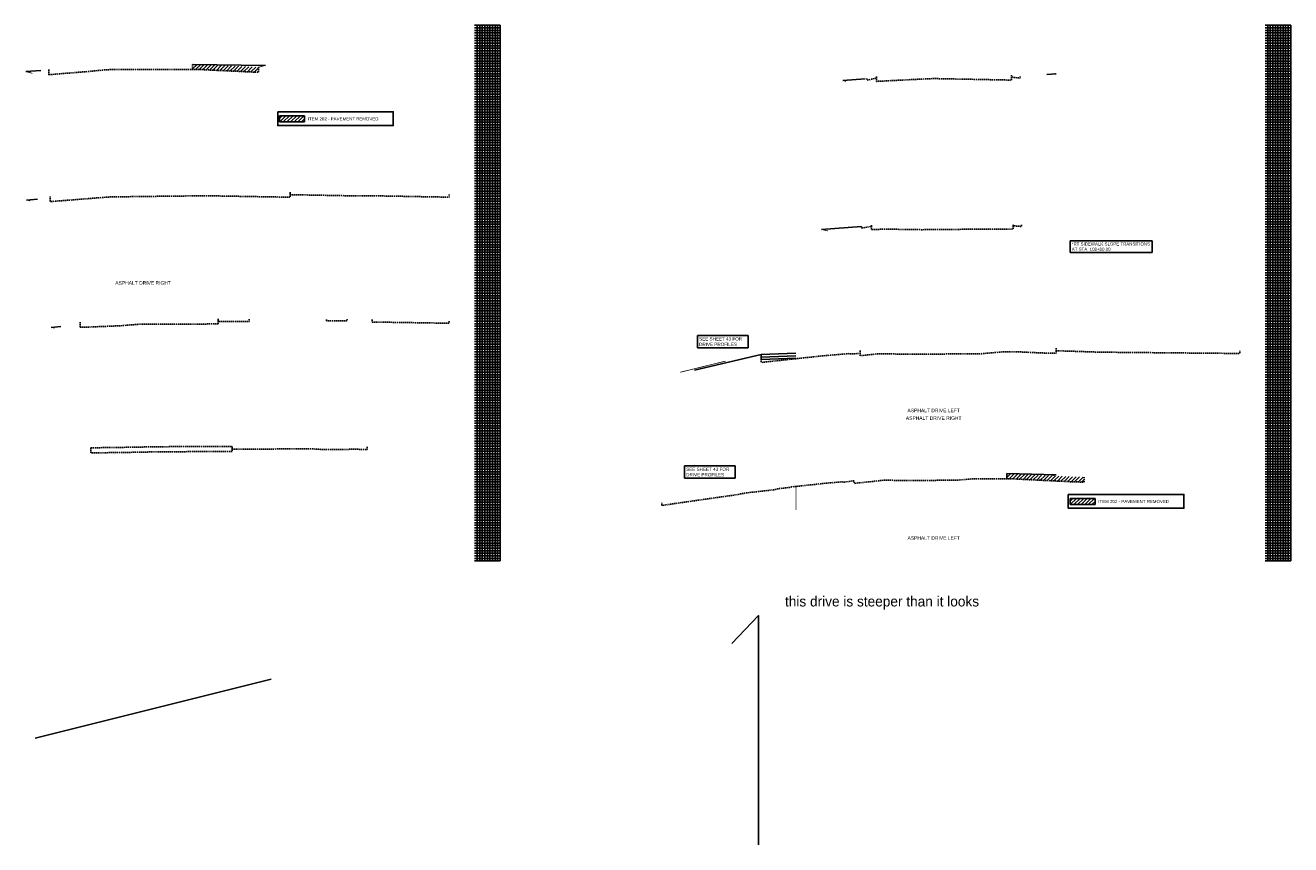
# Model space of a CAD drawing. Header units: feet. Extents: x -492 to 1379366, y -45 to 461004.
# Tile 10 of 19: x 1375897 to 1376145, y 457511 to 457671. Entities that reach past the tile are written whole.
import ezdxf

# ---------------------------------------------------------------- set-up
doc = ezdxf.new("R2010")
doc.units = ezdxf.units.FT
doc.header["$LTSCALE"] = 3.5
doc.header["$MEASUREMENT"] = 0
doc.linetypes.add('OhDOT_USTN2', pattern=[0.11, 0.069, -0.041])
for name, color, linetype in [('0_XREF', 7, 'Continuous'), ('RW_X_Right_of_Way', 50, 'rowex'), ('SG_X_Interconnect_Cable', 7, 'interconnectex'), ('SH_Major_Grid_Line', 254, 'Continuous'), ('SH_Minor_Grid_Line', 247, 'Continuous'), ('SH_Text', 9, 'Continuous'), ('XS_P_Curb', 6, 'Continuous'), ('XS_P_Finished_Grade', 3, 'Continuous'), ('XS_P_Text_Info', 7, 'Continuous'), ('XS_X_Ground_Line', 180, 'OhDOT_USTN2')]:
    doc.layers.add(name, color=color, linetype=linetype)
doc.styles.add('Slanted-Normal', font='font31.shx', dxfattribs={"height": 0.1})
doc.styles.get("Standard").update_dxf_attribs({"font": 'font31.shx'})
doc.styles.add('Straight-Normal', font='font30.shx', dxfattribs={"height": 0.1})
doc.linetypes.add('interconnectex', pattern='A,0.1,-0.15,0.1,-0.15,0.1,-0.05,["TR",Straight-Normal,S=1,R=0,X=0,Y=-0.06],-0.25,0.1,-0.15,0.1,-0.15', length=1.4)
doc.linetypes.add('rowex', pattern='A,0.75,-0.05,["Ex R/W",Straight-Normal,S=1,R=0,X=0,Y=-0.06],-0.7,0.75,-0.3,0.75,-0.3,0.75,-0.3,0.75,-0.3', length=5.7)

msp = doc.modelspace()

# ---------------------------------------------------------------- hatches: boundary and pattern name
at = {"layer": 'SG_X_Interconnect_Cable'}
h = msp.add_hatch(dxfattribs=at)
h.set_pattern_fill('ANSI31', color=256, scale=4)
h.set_pattern_definition([(45, (-298180.66897, 93713.81835), (-0.3535533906, 0.3535533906), [])])
h.paths.add_polyline_path([(1375929.73, 457663.72), (1375929.73, 457662.72), (1375931.25, 457662.72), (1375933.13, 457662.61), (1375942.66, 457662.17), (1375942.66, 457663.17), (1375933.13, 457663.61), (1375931.25, 457663.72)])
h = msp.add_hatch(dxfattribs=at)
h.set_pattern_fill('ANSI31', color=256, scale=4)
h.set_pattern_definition([(45, (-296251.65237, 93669.39156), (-0.3535533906, 0.3535533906), [])])
h.paths.add_polyline_path([(1375951.67, 457653.65), (1375946.78, 457653.65), (1375946.78, 457652.43), (1375951.67, 457652.43)])
h = msp.add_hatch(dxfattribs=at)
h.set_pattern_fill('ANSI31', color=256, scale=4)
h.set_pattern_definition([(45, (-298020.16443, 93631.7512), (-0.3535533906, 0.3535533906), [])])
h.paths.add_polyline_path([(1376089.4, 457583.51), (1376089.4, 457582.51), (1376089.98, 457582.5), (1376102.29, 457581.89), (1376104.52, 457581.82), (1376104.52, 457582.82), (1376104.03, 457582.86), (1376102.29, 457582.89), (1376089.98, 457583.5)])
h = msp.add_hatch(dxfattribs=at)
h.set_pattern_fill('ANSI31', color=256, scale=4)
h.set_pattern_definition([(45, (-296096.6525, 93594.39156), (-0.3535533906, 0.3535533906), [])])
h.paths.add_polyline_path([(1376106.67, 457578.65), (1376101.78, 457578.65), (1376101.78, 457577.43), (1376106.67, 457577.43)])

# ---------------------------------------------------------------- linework, layer by layer
at = {"layer": 'SH_Major_Grid_Line', "color": 1}
for p, q in [((1375985.03, 457671.38), (1375990.03, 457671.38)), ((1375990.03, 457671.38), (1375990.03, 457566.38)), ((1376140.03, 457671.38), (1376145.03, 457671.38)), ((1376145.03, 457671.38), (1376145.03, 457566.38)), ((1375985.03, 457666.38), (1375990.03, 457666.38)), ((1376140.03, 457666.38), (1376145.03, 457666.38)), ((1375985.03, 457661.38), (1375990.03, 457661.38)), ((1376140.03, 457661.38), (1376145.03, 457661.38)), ((1375985.03, 457656.38), (1375990.03, 457656.38)), ((1376140.03, 457656.38), (1376145.03, 457656.38)), ((1375985.03, 457651.38), (1375990.03, 457651.38)), ((1376140.03, 457651.38), (1376145.03, 457651.38)), ((1375985.03, 457646.38), (1375990.03, 457646.38)), ((1376140.03, 457646.38), (1376145.03, 457646.38)), ((1375985.03, 457641.38), (1375990.03, 457641.38)), ((1376140.03, 457641.38), (1376145.03, 457641.38)), ((1375985.03, 457636.38), (1375990.03, 457636.38)), ((1376140.03, 457636.38), (1376145.03, 457636.38)), ((1375985.03, 457631.38), (1375990.03, 457631.38)), ((1376140.03, 457631.38), (1376145.03, 457631.38)), ((1375985.03, 457626.38), (1375990.03, 457626.38)), ((1376140.03, 457626.38), (1376145.03, 457626.38)), ((1375985.03, 457621.38), (1375990.03, 457621.38)), ((1376140.03, 457621.38), (1376145.03, 457621.38)), ((1375985.03, 457616.38), (1375990.03, 457616.38)), ((1376140.03, 457616.38), (1376145.03, 457616.38)), ((1375985.03, 457611.38), (1375990.03, 457611.38)), ((1376140.03, 457611.38), (1376145.03, 457611.38)), ((1375985.03, 457606.38), (1375990.03, 457606.38)), ((1376140.03, 457606.38), (1376145.03, 457606.38)), ((1375985.03, 457601.38), (1375990.03, 457601.38)), ((1376140.03, 457601.38), (1376145.03, 457601.38)), ((1375985.03, 457596.38), (1375990.03, 457596.38)), ((1376140.03, 457596.38), (1376145.03, 457596.38)), ((1375985.03, 457591.38), (1375990.03, 457591.38)), ((1376140.03, 457591.38), (1376145.03, 457591.38)), ((1375985.03, 457586.38), (1375990.03, 457586.38)), ((1376140.03, 457586.38), (1376145.03, 457586.38)), ((1375985.03, 457581.38), (1375990.03, 457581.38)), ((1376140.03, 457581.38), (1376145.03, 457581.38)), ((1375985.03, 457576.38), (1375990.03, 457576.38)), ((1376140.03, 457576.38), (1376145.03, 457576.38)), ((1375985.03, 457571.38), (1375990.03, 457571.38)), ((1376140.03, 457571.38), (1376145.03, 457571.38)), ((1375985.03, 457566.38), (1375990.03, 457566.38)), ((1376140.03, 457566.38), (1376145.03, 457566.38))]:
    msp.add_line(p, q, dxfattribs=at)
at = {"layer": 'SH_Major_Grid_Line'}
for p, q in [((1375946.78, 457653.65), (1375946.78, 457652.43)), ((1375951.67, 457653.65), (1375946.78, 457653.65)), ((1375951.67, 457652.43), (1375951.67, 457653.65)), ((1375946.78, 457652.43), (1375951.67, 457652.43)), ((1376101.78, 457578.65), (1376101.78, 457577.43)), ((1376106.67, 457578.65), (1376101.78, 457578.65)), ((1376101.78, 457577.43), (1376106.67, 457577.43)), ((1376106.67, 457577.43), (1376106.67, 457578.65))]:
    msp.add_line(p, q, dxfattribs=at)
at = {"layer": 'SH_Minor_Grid_Line', "color": 254}
for p, q in [((1375985.53, 457671.38), (1375985.53, 457566.38)), ((1375986.03, 457671.38), (1375986.03, 457566.38)), ((1375986.53, 457671.38), (1375986.53, 457566.38)), ((1375987.03, 457671.38), (1375987.03, 457566.38)), ((1375987.53, 457671.38), (1375987.53, 457566.38)), ((1375988.03, 457671.38), (1375988.03, 457566.38)), ((1375988.53, 457671.38), (1375988.53, 457566.38)), ((1375989.03, 457671.38), (1375989.03, 457566.38)), ((1375989.53, 457671.38), (1375989.53, 457566.38)), ((1376140.53, 457671.38), (1376140.53, 457566.38)), ((1376141.03, 457671.38), (1376141.03, 457566.38)), ((1376141.53, 457671.38), (1376141.53, 457566.38)), ((1376142.03, 457671.38), (1376142.03, 457566.38)), ((1376142.53, 457671.38), (1376142.53, 457566.38)), ((1376143.03, 457671.38), (1376143.03, 457566.38)), ((1376143.53, 457671.38), (1376143.53, 457566.38)), ((1376144.03, 457671.38), (1376144.03, 457566.38)), ((1376144.53, 457671.38), (1376144.53, 457566.38)), ((1375985.03, 457670.88), (1375990.03, 457670.88)), ((1375985.03, 457670.38), (1375990.03, 457670.38)), ((1375985.03, 457669.88), (1375990.03, 457669.88)), ((1375985.03, 457669.38), (1375990.03, 457669.38)), ((1375985.03, 457668.88), (1375990.03, 457668.88)), ((1376140.03, 457670.88), (1376145.03, 457670.88)), ((1376140.03, 457670.38), (1376145.03, 457670.38)), ((1376140.03, 457669.88), (1376145.03, 457669.88)), ((1376140.03, 457669.38), (1376145.03, 457669.38)), ((1376140.03, 457668.88), (1376145.03, 457668.88)), ((1375985.03, 457668.38), (1375990.03, 457668.38)), ((1375985.03, 457667.88), (1375990.03, 457667.88)), ((1375985.03, 457667.38), (1375990.03, 457667.38)), ((1375985.03, 457666.88), (1375990.03, 457666.88)), ((1376140.03, 457668.38), (1376145.03, 457668.38)), ((1376140.03, 457667.88), (1376145.03, 457667.88)), ((1376140.03, 457667.38), (1376145.03, 457667.38)), ((1376140.03, 457666.88), (1376145.03, 457666.88)), ((1375985.03, 457665.88), (1375990.03, 457665.88)), ((1375985.03, 457665.38), (1375990.03, 457665.38)), ((1375985.03, 457664.88), (1375990.03, 457664.88)), ((1375985.03, 457664.38), (1375990.03, 457664.38)), ((1375985.03, 457663.88), (1375990.03, 457663.88)), ((1376140.03, 457665.88), (1376145.03, 457665.88)), ((1376140.03, 457665.38), (1376145.03, 457665.38)), ((1376140.03, 457664.88), (1376145.03, 457664.88)), ((1376140.03, 457664.38), (1376145.03, 457664.38)), ((1376140.03, 457663.88), (1376145.03, 457663.88)), ((1375985.03, 457663.38), (1375990.03, 457663.38)), ((1375985.03, 457662.88), (1375990.03, 457662.88)), ((1375985.03, 457662.38), (1375990.03, 457662.38)), ((1375985.03, 457661.88), (1375990.03, 457661.88)), ((1376140.03, 457663.38), (1376145.03, 457663.38)), ((1376140.03, 457662.88), (1376145.03, 457662.88)), ((1376140.03, 457662.38), (1376145.03, 457662.38)), ((1376140.03, 457661.88), (1376145.03, 457661.88)), ((1375985.03, 457660.88), (1375990.03, 457660.88)), ((1375985.03, 457660.38), (1375990.03, 457660.38)), ((1375985.03, 457659.88), (1375990.03, 457659.88)), ((1375985.03, 457659.38), (1375990.03, 457659.38)), ((1375985.03, 457658.88), (1375990.03, 457658.88)), ((1376140.03, 457660.88), (1376145.03, 457660.88)), ((1376140.03, 457660.38), (1376145.03, 457660.38)), ((1376140.03, 457659.88), (1376145.03, 457659.88)), ((1376140.03, 457659.38), (1376145.03, 457659.38)), ((1376140.03, 457658.88), (1376145.03, 457658.88)), ((1375985.03, 457658.38), (1375990.03, 457658.38)), ((1375985.03, 457657.88), (1375990.03, 457657.88)), ((1375985.03, 457657.38), (1375990.03, 457657.38)), ((1375985.03, 457656.88), (1375990.03, 457656.88)), ((1376140.03, 457658.38), (1376145.03, 457658.38)), ((1376140.03, 457657.88), (1376145.03, 457657.88)), ((1376140.03, 457657.38), (1376145.03, 457657.38)), ((1376140.03, 457656.88), (1376145.03, 457656.88)), ((1375985.03, 457655.88), (1375990.03, 457655.88)), ((1375985.03, 457655.38), (1375990.03, 457655.38)), ((1375985.03, 457654.88), (1375990.03, 457654.88)), ((1375985.03, 457654.38), (1375990.03, 457654.38)), ((1375985.03, 457653.88), (1375990.03, 457653.88)), ((1376140.03, 457655.88), (1376145.03, 457655.88)), ((1376140.03, 457655.38), (1376145.03, 457655.38)), ((1376140.03, 457654.88), (1376145.03, 457654.88)), ((1376140.03, 457654.38), (1376145.03, 457654.38)), ((1376140.03, 457653.88), (1376145.03, 457653.88)), ((1375985.03, 457653.38), (1375990.03, 457653.38)), ((1375985.03, 457652.88), (1375990.03, 457652.88)), ((1375985.03, 457652.38), (1375990.03, 457652.38)), ((1375985.03, 457651.88), (1375990.03, 457651.88)), ((1376140.03, 457653.38), (1376145.03, 457653.38)), ((1376140.03, 457652.88), (1376145.03, 457652.88)), ((1376140.03, 457652.38), (1376145.03, 457652.38)), ((1376140.03, 457651.88), (1376145.03, 457651.88)), ((1375985.03, 457650.88), (1375990.03, 457650.88)), ((1375985.03, 457650.38), (1375990.03, 457650.38)), ((1375985.03, 457649.88), (1375990.03, 457649.88)), ((1375985.03, 457649.38), (1375990.03, 457649.38)), ((1375985.03, 457648.88), (1375990.03, 457648.88)), ((1376140.03, 457650.88), (1376145.03, 457650.88)), ((1376140.03, 457650.38), (1376145.03, 457650.38)), ((1376140.03, 457649.88), (1376145.03, 457649.88)), ((1376140.03, 457649.38), (1376145.03, 457649.38)), ((1376140.03, 457648.88), (1376145.03, 457648.88)), ((1375985.03, 457648.38), (1375990.03, 457648.38)), ((1375985.03, 457647.88), (1375990.03, 457647.88)), ((1375985.03, 457647.38), (1375990.03, 457647.38)), ((1375985.03, 457646.88), (1375990.03, 457646.88)), ((1376140.03, 457648.38), (1376145.03, 457648.38)), ((1376140.03, 457647.88), (1376145.03, 457647.88)), ((1376140.03, 457647.38), (1376145.03, 457647.38)), ((1376140.03, 457646.88), (1376145.03, 457646.88)), ((1375985.03, 457645.88), (1375990.03, 457645.88)), ((1375985.03, 457645.38), (1375990.03, 457645.38)), ((1375985.03, 457644.88), (1375990.03, 457644.88)), ((1375985.03, 457644.38), (1375990.03, 457644.38)), ((1375985.03, 457643.88), (1375990.03, 457643.88)), ((1376140.03, 457645.88), (1376145.03, 457645.88)), ((1376140.03, 457645.38), (1376145.03, 457645.38)), ((1376140.03, 457644.88), (1376145.03, 457644.88)), ((1376140.03, 457644.38), (1376145.03, 457644.38)), ((1376140.03, 457643.88), (1376145.03, 457643.88)), ((1375985.03, 457643.38), (1375990.03, 457643.38)), ((1375985.03, 457642.88), (1375990.03, 457642.88)), ((1375985.03, 457642.38), (1375990.03, 457642.38)), ((1375985.03, 457641.88), (1375990.03, 457641.88)), ((1376140.03, 457643.38), (1376145.03, 457643.38)), ((1376140.03, 457642.88), (1376145.03, 457642.88)), ((1376140.03, 457642.38), (1376145.03, 457642.38)), ((1376140.03, 457641.88), (1376145.03, 457641.88)), ((1375985.03, 457640.88), (1375990.03, 457640.88)), ((1375985.03, 457640.38), (1375990.03, 457640.38)), ((1375985.03, 457639.88), (1375990.03, 457639.88)), ((1375985.03, 457639.38), (1375990.03, 457639.38)), ((1375985.03, 457638.88), (1375990.03, 457638.88)), ((1376140.03, 457640.88), (1376145.03, 457640.88)), ((1376140.03, 457640.38), (1376145.03, 457640.38)), ((1376140.03, 457639.88), (1376145.03, 457639.88)), ((1376140.03, 457639.38), (1376145.03, 457639.38)), ((1376140.03, 457638.88), (1376145.03, 457638.88)), ((1375985.03, 457638.38), (1375990.03, 457638.38)), ((1375985.03, 457637.88), (1375990.03, 457637.88)), ((1375985.03, 457637.38), (1375990.03, 457637.38)), ((1375985.03, 457636.88), (1375990.03, 457636.88)), ((1376140.03, 457638.38), (1376145.03, 457638.38)), ((1376140.03, 457637.88), (1376145.03, 457637.88)), ((1376140.03, 457637.38), (1376145.03, 457637.38)), ((1376140.03, 457636.88), (1376145.03, 457636.88)), ((1375985.03, 457635.88), (1375990.03, 457635.88)), ((1375985.03, 457635.38), (1375990.03, 457635.38)), ((1375985.03, 457634.88), (1375990.03, 457634.88)), ((1375985.03, 457634.38), (1375990.03, 457634.38)), ((1375985.03, 457633.88), (1375990.03, 457633.88)), ((1376140.03, 457635.88), (1376145.03, 457635.88)), ((1376140.03, 457635.38), (1376145.03, 457635.38)), ((1376140.03, 457634.88), (1376145.03, 457634.88)), ((1376140.03, 457634.38), (1376145.03, 457634.38)), ((1376140.03, 457633.88), (1376145.03, 457633.88)), ((1375985.03, 457633.38), (1375990.03, 457633.38)), ((1375985.03, 457632.88), (1375990.03, 457632.88)), ((1375985.03, 457632.38), (1375990.03, 457632.38)), ((1375985.03, 457631.88), (1375990.03, 457631.88)), ((1376140.03, 457633.38), (1376145.03, 457633.38)), ((1376140.03, 457632.88), (1376145.03, 457632.88)), ((1376140.03, 457632.38), (1376145.03, 457632.38)), ((1376140.03, 457631.88), (1376145.03, 457631.88)), ((1375985.03, 457630.88), (1375990.03, 457630.88)), ((1375985.03, 457630.38), (1375990.03, 457630.38)), ((1375985.03, 457629.88), (1375990.03, 457629.88)), ((1375985.03, 457629.38), (1375990.03, 457629.38)), ((1375985.03, 457628.88), (1375990.03, 457628.88)), ((1376140.03, 457630.88), (1376145.03, 457630.88)), ((1376140.03, 457630.38), (1376145.03, 457630.38)), ((1376140.03, 457629.88), (1376145.03, 457629.88)), ((1376140.03, 457629.38), (1376145.03, 457629.38)), ((1376140.03, 457628.88), (1376145.03, 457628.88)), ((1375985.03, 457628.38), (1375990.03, 457628.38)), ((1375985.03, 457627.88), (1375990.03, 457627.88)), ((1375985.03, 457627.38), (1375990.03, 457627.38)), ((1375985.03, 457626.88), (1375990.03, 457626.88)), ((1376140.03, 457628.38), (1376145.03, 457628.38)), ((1376140.03, 457627.88), (1376145.03, 457627.88)), ((1376140.03, 457627.38), (1376145.03, 457627.38)), ((1376140.03, 457626.88), (1376145.03, 457626.88)), ((1375985.03, 457625.88), (1375990.03, 457625.88)), ((1375985.03, 457625.38), (1375990.03, 457625.38)), ((1375985.03, 457624.88), (1375990.03, 457624.88)), ((1375985.03, 457624.38), (1375990.03, 457624.38)), ((1375985.03, 457623.88), (1375990.03, 457623.88)), ((1376140.03, 457625.88), (1376145.03, 457625.88)), ((1376140.03, 457625.38), (1376145.03, 457625.38)), ((1376140.03, 457624.88), (1376145.03, 457624.88)), ((1376140.03, 457624.38), (1376145.03, 457624.38)), ((1376140.03, 457623.88), (1376145.03, 457623.88)), ((1375985.03, 457623.38), (1375990.03, 457623.38)), ((1375985.03, 457622.88), (1375990.03, 457622.88)), ((1375985.03, 457622.38), (1375990.03, 457622.38)), ((1375985.03, 457621.88), (1375990.03, 457621.88)), ((1376140.03, 457623.38), (1376145.03, 457623.38)), ((1376140.03, 457622.88), (1376145.03, 457622.88)), ((1376140.03, 457622.38), (1376145.03, 457622.38)), ((1376140.03, 457621.88), (1376145.03, 457621.88)), ((1375985.03, 457620.88), (1375990.03, 457620.88)), ((1375985.03, 457620.38), (1375990.03, 457620.38)), ((1375985.03, 457619.88), (1375990.03, 457619.88)), ((1375985.03, 457619.38), (1375990.03, 457619.38)), ((1375985.03, 457618.88), (1375990.03, 457618.88)), ((1376140.03, 457620.88), (1376145.03, 457620.88)), ((1376140.03, 457620.38), (1376145.03, 457620.38)), ((1376140.03, 457619.88), (1376145.03, 457619.88)), ((1376140.03, 457619.38), (1376145.03, 457619.38)), ((1376140.03, 457618.88), (1376145.03, 457618.88)), ((1375985.03, 457618.38), (1375990.03, 457618.38)), ((1375985.03, 457617.88), (1375990.03, 457617.88)), ((1375985.03, 457617.38), (1375990.03, 457617.38)), ((1375985.03, 457616.88), (1375990.03, 457616.88)), ((1376140.03, 457618.38), (1376145.03, 457618.38)), ((1376140.03, 457617.88), (1376145.03, 457617.88)), ((1376140.03, 457617.38), (1376145.03, 457617.38)), ((1376140.03, 457616.88), (1376145.03, 457616.88)), ((1375985.03, 457615.88), (1375990.03, 457615.88)), ((1375985.03, 457615.38), (1375990.03, 457615.38)), ((1375985.03, 457614.88), (1375990.03, 457614.88)), ((1375985.03, 457614.38), (1375990.03, 457614.38)), ((1376140.03, 457615.88), (1376145.03, 457615.88)), ((1376140.03, 457615.38), (1376145.03, 457615.38)), ((1376140.03, 457614.88), (1376145.03, 457614.88)), ((1376140.03, 457614.38), (1376145.03, 457614.38)), ((1375985.03, 457613.88), (1375990.03, 457613.88)), ((1375985.03, 457613.38), (1375990.03, 457613.38)), ((1375985.03, 457612.88), (1375990.03, 457612.88)), ((1375985.03, 457612.38), (1375990.03, 457612.38)), ((1375985.03, 457611.88), (1375990.03, 457611.88)), ((1376140.03, 457613.88), (1376145.03, 457613.88)), ((1376140.03, 457613.38), (1376145.03, 457613.38)), ((1376140.03, 457612.88), (1376145.03, 457612.88)), ((1376140.03, 457612.38), (1376145.03, 457612.38)), ((1376140.03, 457611.88), (1376145.03, 457611.88)), ((1375985.03, 457610.88), (1375990.03, 457610.88)), ((1375985.03, 457610.38), (1375990.03, 457610.38)), ((1375985.03, 457609.88), (1375990.03, 457609.88)), ((1375985.03, 457609.38), (1375990.03, 457609.38)), ((1376140.03, 457610.88), (1376145.03, 457610.88)), ((1376140.03, 457610.38), (1376145.03, 457610.38)), ((1376140.03, 457609.88), (1376145.03, 457609.88)), ((1376140.03, 457609.38), (1376145.03, 457609.38)), ((1375985.03, 457608.88), (1375990.03, 457608.88)), ((1375985.03, 457608.38), (1375990.03, 457608.38)), ((1375985.03, 457607.88), (1375990.03, 457607.88)), ((1375985.03, 457607.38), (1375990.03, 457607.38)), ((1375985.03, 457606.88), (1375990.03, 457606.88)), ((1376140.03, 457608.88), (1376145.03, 457608.88)), ((1376140.03, 457608.38), (1376145.03, 457608.38)), ((1376140.03, 457607.88), (1376145.03, 457607.88)), ((1376140.03, 457607.38), (1376145.03, 457607.38)), ((1376140.03, 457606.88), (1376145.03, 457606.88)), ((1375985.03, 457605.88), (1375990.03, 457605.88)), ((1375985.03, 457605.38), (1375990.03, 457605.38)), ((1375985.03, 457604.88), (1375990.03, 457604.88)), ((1375985.03, 457604.38), (1375990.03, 457604.38)), ((1376140.03, 457605.88), (1376145.03, 457605.88)), ((1376140.03, 457605.38), (1376145.03, 457605.38)), ((1376140.03, 457604.88), (1376145.03, 457604.88)), ((1376140.03, 457604.38), (1376145.03, 457604.38)), ((1375985.03, 457603.88), (1375990.03, 457603.88)), ((1375985.03, 457603.38), (1375990.03, 457603.38)), ((1375985.03, 457602.88), (1375990.03, 457602.88)), ((1375985.03, 457602.38), (1375990.03, 457602.38)), ((1375985.03, 457601.88), (1375990.03, 457601.88)), ((1376140.03, 457603.88), (1376145.03, 457603.88)), ((1376140.03, 457603.38), (1376145.03, 457603.38)), ((1376140.03, 457602.88), (1376145.03, 457602.88)), ((1376140.03, 457602.38), (1376145.03, 457602.38)), ((1376140.03, 457601.88), (1376145.03, 457601.88)), ((1375985.03, 457600.88), (1375990.03, 457600.88)), ((1375985.03, 457600.38), (1375990.03, 457600.38)), ((1375985.03, 457599.88), (1375990.03, 457599.88)), ((1375985.03, 457599.38), (1375990.03, 457599.38)), ((1376140.03, 457600.88), (1376145.03, 457600.88)), ((1376140.03, 457600.38), (1376145.03, 457600.38)), ((1376140.03, 457599.88), (1376145.03, 457599.88)), ((1376140.03, 457599.38), (1376145.03, 457599.38)), ((1375985.03, 457598.88), (1375990.03, 457598.88)), ((1375985.03, 457598.38), (1375990.03, 457598.38)), ((1375985.03, 457597.88), (1375990.03, 457597.88)), ((1375985.03, 457597.38), (1375990.03, 457597.38)), ((1375985.03, 457596.88), (1375990.03, 457596.88)), ((1376140.03, 457598.88), (1376145.03, 457598.88)), ((1376140.03, 457598.38), (1376145.03, 457598.38)), ((1376140.03, 457597.88), (1376145.03, 457597.88)), ((1376140.03, 457597.38), (1376145.03, 457597.38)), ((1376140.03, 457596.88), (1376145.03, 457596.88)), ((1375985.03, 457595.88), (1375990.03, 457595.88)), ((1375985.03, 457595.38), (1375990.03, 457595.38)), ((1375985.03, 457594.88), (1375990.03, 457594.88)), ((1375985.03, 457594.38), (1375990.03, 457594.38)), ((1376140.03, 457595.88), (1376145.03, 457595.88)), ((1376140.03, 457595.38), (1376145.03, 457595.38)), ((1376140.03, 457594.88), (1376145.03, 457594.88)), ((1376140.03, 457594.38), (1376145.03, 457594.38)), ((1375985.03, 457593.88), (1375990.03, 457593.88)), ((1375985.03, 457593.38), (1375990.03, 457593.38)), ((1375985.03, 457592.88), (1375990.03, 457592.88)), ((1375985.03, 457592.38), (1375990.03, 457592.38)), ((1375985.03, 457591.88), (1375990.03, 457591.88)), ((1376140.03, 457593.88), (1376145.03, 457593.88)), ((1376140.03, 457593.38), (1376145.03, 457593.38)), ((1376140.03, 457592.88), (1376145.03, 457592.88)), ((1376140.03, 457592.38), (1376145.03, 457592.38)), ((1376140.03, 457591.88), (1376145.03, 457591.88)), ((1375985.03, 457590.88), (1375990.03, 457590.88)), ((1375985.03, 457590.38), (1375990.03, 457590.38)), ((1375985.03, 457589.88), (1375990.03, 457589.88)), ((1375985.03, 457589.38), (1375990.03, 457589.38)), ((1376140.03, 457590.88), (1376145.03, 457590.88)), ((1376140.03, 457590.38), (1376145.03, 457590.38)), ((1376140.03, 457589.88), (1376145.03, 457589.88)), ((1376140.03, 457589.38), (1376145.03, 457589.38)), ((1375985.03, 457588.88), (1375990.03, 457588.88)), ((1375985.03, 457588.38), (1375990.03, 457588.38)), ((1375985.03, 457587.88), (1375990.03, 457587.88)), ((1375985.03, 457587.38), (1375990.03, 457587.38)), ((1375985.03, 457586.88), (1375990.03, 457586.88)), ((1376140.03, 457588.88), (1376145.03, 457588.88)), ((1376140.03, 457588.38), (1376145.03, 457588.38)), ((1376140.03, 457587.88), (1376145.03, 457587.88)), ((1376140.03, 457587.38), (1376145.03, 457587.38)), ((1376140.03, 457586.88), (1376145.03, 457586.88)), ((1375985.03, 457585.88), (1375990.03, 457585.88)), ((1375985.03, 457585.38), (1375990.03, 457585.38)), ((1375985.03, 457584.88), (1375990.03, 457584.88)), ((1375985.03, 457584.38), (1375990.03, 457584.38)), ((1376140.03, 457585.88), (1376145.03, 457585.88)), ((1376140.03, 457585.38), (1376145.03, 457585.38)), ((1376140.03, 457584.88), (1376145.03, 457584.88)), ((1376140.03, 457584.38), (1376145.03, 457584.38)), ((1375985.03, 457583.88), (1375990.03, 457583.88)), ((1375985.03, 457583.38), (1375990.03, 457583.38)), ((1375985.03, 457582.88), (1375990.03, 457582.88)), ((1375985.03, 457582.38), (1375990.03, 457582.38)), ((1375985.03, 457581.88), (1375990.03, 457581.88)), ((1376140.03, 457583.88), (1376145.03, 457583.88)), ((1376140.03, 457583.38), (1376145.03, 457583.38)), ((1376140.03, 457582.88), (1376145.03, 457582.88)), ((1376140.03, 457582.38), (1376145.03, 457582.38)), ((1376140.03, 457581.88), (1376145.03, 457581.88)), ((1375985.03, 457580.88), (1375990.03, 457580.88)), ((1375985.03, 457580.38), (1375990.03, 457580.38)), ((1375985.03, 457579.88), (1375990.03, 457579.88)), ((1375985.03, 457579.38), (1375990.03, 457579.38)), ((1376140.03, 457580.88), (1376145.03, 457580.88)), ((1376140.03, 457580.38), (1376145.03, 457580.38)), ((1376140.03, 457579.88), (1376145.03, 457579.88)), ((1376140.03, 457579.38), (1376145.03, 457579.38)), ((1375985.03, 457578.88), (1375990.03, 457578.88)), ((1375985.03, 457578.38), (1375990.03, 457578.38)), ((1375985.03, 457577.88), (1375990.03, 457577.88)), ((1375985.03, 457577.38), (1375990.03, 457577.38)), ((1375985.03, 457576.88), (1375990.03, 457576.88)), ((1376140.03, 457578.88), (1376145.03, 457578.88)), ((1376140.03, 457578.38), (1376145.03, 457578.38)), ((1376140.03, 457577.88), (1376145.03, 457577.88)), ((1376140.03, 457577.38), (1376145.03, 457577.38)), ((1376140.03, 457576.88), (1376145.03, 457576.88)), ((1375985.03, 457575.88), (1375990.03, 457575.88)), ((1375985.03, 457575.38), (1375990.03, 457575.38)), ((1375985.03, 457574.88), (1375990.03, 457574.88)), ((1375985.03, 457574.38), (1375990.03, 457574.38)), ((1376140.03, 457575.88), (1376145.03, 457575.88)), ((1376140.03, 457575.38), (1376145.03, 457575.38)), ((1376140.03, 457574.88), (1376145.03, 457574.88)), ((1376140.03, 457574.38), (1376145.03, 457574.38)), ((1375985.03, 457573.88), (1375990.03, 457573.88)), ((1375985.03, 457573.38), (1375990.03, 457573.38)), ((1375985.03, 457572.88), (1375990.03, 457572.88)), ((1375985.03, 457572.38), (1375990.03, 457572.38)), ((1375985.03, 457571.88), (1375990.03, 457571.88)), ((1376140.03, 457573.88), (1376145.03, 457573.88)), ((1376140.03, 457573.38), (1376145.03, 457573.38)), ((1376140.03, 457572.88), (1376145.03, 457572.88)), ((1376140.03, 457572.38), (1376145.03, 457572.38)), ((1376140.03, 457571.88), (1376145.03, 457571.88)), ((1375985.03, 457570.88), (1375990.03, 457570.88)), ((1375985.03, 457570.38), (1375990.03, 457570.38)), ((1375985.03, 457569.88), (1375990.03, 457569.88)), ((1375985.03, 457569.38), (1375990.03, 457569.38)), ((1376140.03, 457570.88), (1376145.03, 457570.88)), ((1376140.03, 457570.38), (1376145.03, 457570.38)), ((1376140.03, 457569.88), (1376145.03, 457569.88)), ((1376140.03, 457569.38), (1376145.03, 457569.38)), ((1375985.03, 457568.88), (1375990.03, 457568.88)), ((1375985.03, 457568.38), (1375990.03, 457568.38)), ((1375985.03, 457567.88), (1375990.03, 457567.88)), ((1375985.03, 457567.38), (1375990.03, 457567.38)), ((1375985.03, 457566.88), (1375990.03, 457566.88)), ((1376140.03, 457568.88), (1376145.03, 457568.88)), ((1376140.03, 457568.38), (1376145.03, 457568.38)), ((1376140.03, 457567.88), (1376145.03, 457567.88)), ((1376140.03, 457567.38), (1376145.03, 457567.38)), ((1376140.03, 457566.88), (1376145.03, 457566.88))]:
    msp.add_line(p, q, dxfattribs=at)
at = {"layer": 'SH_Text', "flags": 128}
for points in [[(1375946.43, 457654.43), (1375946.43, 457651.72), (1375969.09, 457651.72), (1375969.09, 457654.43)], [(1376101.43, 457579.43), (1376101.43, 457576.72), (1376124.09, 457576.72), (1376124.09, 457579.43)]]:
    msp.add_lwpolyline(points, close=True, dxfattribs=at)
at = {"layer": 'XS_P_Curb', "flags": 128}
for points in [[(1375929.73, 457663.72), (1375944.03, 457663.52)], [(1375899.97, 457662.55), (1375897.01, 457662.31)], [(1376097.24, 457661.75), (1376099.03, 457661.9)], [(1376061.6, 457660.92), (1376057.21, 457660.55)], [(1375899.3, 457637.3), (1375897.18, 457637.13)], [(1376060.85, 457631.96), (1376053.03, 457631.38)], [(1375903.89, 457612.32), (1375902.03, 457612.17)], [(1376041.24, 457606.86), (1376028.12, 457603.8)], [(1376041.24, 457606.86), (1376048.03, 457607.1)], [(1376041.24, 457606.86), (1376041.24, 457606.36), (1376041.24, 457605.86)], [(1376041.24, 457606.36), (1376048.03, 457606.6)], [(1376041.24, 457605.86), (1376048.03, 457606.1)], [(1376089.4, 457583.51), (1376099.03, 457583.27)], [(1376089.4, 457583.51), (1376089.4, 457582.51)], [(1376040.67, 457510.76), (1376040.67, 457555.68), (1376035.44, 457550.21)]]:
    msp.add_lwpolyline(points, dxfattribs=at)
at = {"layer": 'XS_P_Curb', "color": 1, "flags": 128}
msp.add_lwpolyline([(1375898.87, 457531.65), (1375945.13, 457543.21)], dxfattribs=at)
at = {"layer": 'XS_P_Text_Info', "const_width": 0.15, "flags": 128}
for points in [[(1375942.66, 457663.17), (1375944.03, 457663.52)], [(1375897.01, 457662.31), (1375898.35, 457661.97)], [(1376098.76, 457661.97), (1376099.03, 457661.9)], [(1376057.21, 457660.55), (1376057.85, 457660.39)], [(1375897.18, 457637.13), (1375897.91, 457636.95)], [(1376053.03, 457631.38), (1376054.34, 457631.06)], [(1375902.03, 457612.17), (1375902.67, 457612.01)], [(1376025.35, 457603.37), (1376034.22, 457605.55)], [(1376098.32, 457583.09), (1376099.03, 457583.27)], [(1376048.03, 457576.38), (1376048.03, 457581.14)]]:
    msp.add_lwpolyline(points, dxfattribs=at)
at = {"layer": 'XS_X_Ground_Line', "flags": 128}
for points in [[(1375929.73, 457663.72), (1375929.73, 457662.72)], [(1375901.56, 457661.7), (1375909.18, 457662.32), (1375909.79, 457662.37), (1375912.75, 457662.68), (1375913.24, 457662.67), (1375913.45, 457662.72), (1375916.05, 457662.71), (1375920.03, 457662.71), (1375931.25, 457662.72), (1375933.13, 457662.61), (1375942.66, 457662.17)], [(1375901.56, 457661.7), (1375901.56, 457662.7)], [(1375942.66, 457663.17), (1375942.66, 457662.17)], [(1376061.95, 457660.97), (1376061.95, 457660.63), (1376062.25, 457660.68), (1376063.81, 457661.05), (1376063.81, 457661.39)], [(1376090.28, 457661.64), (1376090.28, 457660.64), (1376080.16, 457660.84), (1376075.03, 457660.94), (1376072.79, 457660.85), (1376063.81, 457660.39), (1376063.81, 457661.39)], [(1376090.28, 457661.64), (1376090.28, 457661.31), (1376090.76, 457661.18), (1376091.99, 457661.04), (1376091.99, 457661.37)], [(1375901.84, 457637.85), (1375901.84, 457636.85), (1375902.2, 457636.85), (1375913.22, 457637.72), (1375914.1, 457637.75), (1375920.03, 457637.82), (1375923.65, 457637.87), (1375932.49, 457637.97), (1375933.58, 457637.95), (1375948.88, 457637.68), (1375948.88, 457638.68)], [(1375948.88, 457638.68), (1375948.88, 457638.18), (1375954.9, 457638.07), (1375961.23, 457637.95), (1375963.59, 457637.97), (1375964.95, 457637.95), (1375965.89, 457637.95), (1375980.03, 457637.69), (1375980.03, 457638.19)], [(1376060.85, 457631.96), (1376060.85, 457631.63), (1376062.82, 457631.97), (1376062.82, 457632.31)], [(1376062.82, 457631.97), (1376062.82, 457631.31), (1376065.23, 457631.43), (1376072.69, 457631.32), (1376075.03, 457631.34), (1376086.45, 457631.44), (1376090.61, 457631.42), (1376090.61, 457632.09)], [(1376092.26, 457632.28), (1376092.26, 457631.94), (1376090.61, 457632.09), (1376090.61, 457632.42)], [(1375907.68, 457613.18), (1375907.68, 457612.18)], [(1375934.75, 457612.84), (1375934.44, 457612.84), (1375921.11, 457612.77), (1375919.09, 457612.77), (1375915.46, 457612.48), (1375908.12, 457612.18), (1375907.68, 457612.18)], [(1375940.81, 457613.81), (1375940.81, 457613.31), (1375934.75, 457613.34), (1375934.75, 457613.84)], [(1375934.75, 457613.84), (1375934.75, 457612.84)], [(1375960.02, 457613.75), (1375960, 457613.42), (1375958.47, 457613.46), (1375956, 457613.42), (1375956, 457613.76)], [(1375964.93, 457613.72), (1375964.93, 457613.22), (1375971.82, 457613.11), (1375980.03, 457612.98), (1375980.03, 457613.48)], [(1376060.59, 457607.61), (1376060.59, 457607.11), (1376059.55, 457606.97), (1376059.32, 457606.95), (1376058.7, 457607), (1376058.39, 457607.03), (1376055.07, 457606.73), (1376053.38, 457606.6), (1376052.01, 457606.45), (1376044.03, 457605.6), (1376041.24, 457605.29), (1376041.24, 457605.79)], [(1376060.59, 457607.11), (1376060.59, 457606.61), (1376064.25, 457607), (1376070.79, 457606.9), (1376075.03, 457606.93), (1376084.4, 457607.01), (1376088.99, 457607.4), (1376091.1, 457607.4), (1376094.81, 457607.22), (1376095.37, 457607.2), (1376096.76, 457607.14), (1376099.03, 457607.09), (1376099.03, 457607.59)], [(1376099.03, 457608.09), (1376099.03, 457607.59), (1376105.42, 457607.38), (1376107.47, 457607.31), (1376113.66, 457607.25), (1376135.03, 457607.05), (1376135.03, 457607.55)], [(1375909.77, 457588.56), (1375917.64, 457588.67), (1375922.6, 457588.77), (1375931.46, 457588.82), (1375937.48, 457588.82)], [(1375909.77, 457588.56), (1375909.77, 457587.56), (1375917.64, 457587.67), (1375920.03, 457587.72), (1375922.6, 457587.77), (1375931.46, 457587.82), (1375937.48, 457587.82), (1375937.48, 457588.82)], [(1375937.48, 457588.82), (1375937.48, 457588.32), (1375945.53, 457588.32), (1375947.33, 457588.35), (1375949.07, 457588.36), (1375953, 457588.36), (1375954.88, 457588.25), (1375956.47, 457588.23), (1375960.17, 457588.26), (1375961.9, 457588.27), (1375963.96, 457588.23), (1375963.96, 457588.73)], [(1376104.52, 457582.82), (1376104.52, 457581.82), (1376104.16, 457581.84), (1376102.29, 457581.89), (1376089.98, 457582.5), (1376082.99, 457582.5), (1376079.71, 457582.22), (1376075.03, 457582.18), (1376070, 457582.14), (1376065.34, 457582.21), (1376059.47, 457581.59), (1376059.47, 457582.09), (1376058.77, 457582.02), (1376057.81, 457581.87), (1376057.43, 457581.83), (1376057.06, 457581.86), (1376056.88, 457581.87), (1376054.9, 457581.7), (1376053.9, 457581.62), (1376053.09, 457581.53), (1376047.16, 457580.9), (1376046.82, 457580.8), (1376044.38, 457580.51), (1376043.67, 457580.32), (1376038.2, 457579.72), (1376036.13, 457579.32), (1376023.9, 457577.58), (1376023.45, 457577.5), (1376021.71, 457577.26), (1376021.71, 457577.76)]]:
    msp.add_lwpolyline(points, dxfattribs=at)

# ---------------------------------------------------------------- texts
at = {"layer": '0_XREF', "insert": (1376102.11, 457628.84), "char_height": 0.625, "attachment_point": 1, "bg_fill": 16, "box_fill_scale": 1.5, "bg_fill_color": 256, "bg_fill_transparency": 0}
msp.add_mtext_dynamic_manual_height_columns('*RT SIDEWALK SLOPE TRANSITIONS AT STA. 108+80.00', width=15.4222, gutter_width=10, heights=[1.7], dxfattribs=at)
at = {"layer": 'RW_X_Right_of_Way', "style": 'Slanted-Normal'}
for p in [(1375952.31, 457652.73), (1376107.31, 457577.73)]:
    msp.add_text('ITEM 202 - PAVEMENT REMOVED', height=0.625, dxfattribs=at).set_placement(p)
at = {"layer": 'XS_P_Curb', "insert": (1376045.88, 457559.46), "char_height": 2, "attachment_point": 1}
msp.add_mtext_dynamic_manual_height_columns('this drive is steeper than it looks', width=52.2489, gutter_width=10, heights=[0], dxfattribs=at)
at = {"layer": 'XS_P_Finished_Grade', "char_height": 0.7, "attachment_point": 5, "style": 'Slanted-Normal'}
for s, insert in [('ASPHALT DRIVE RIGHT', (1375920.03, 457620.88)), ('ASPHALT DRIVE RIGHT', (1376075.03, 457594.38)), ('ASPHALT DRIVE LEFT', (1376075.03, 457595.88)), ('ASPHALT DRIVE LEFT', (1376075.03, 457570.88))]:
    msp.add_mtext(s, dxfattribs=dict(at, insert=insert))
at = {"layer": 'XS_P_Text_Info', "char_height": 0.65, "attachment_point": 1, "bg_fill": 16, "box_fill_scale": 1.5, "bg_fill_color": 256, "bg_fill_transparency": 0}
for insert in [(1376029.04, 457610.24), (1376026.51, 457584.68)]:
    msp.add_mtext_dynamic_manual_height_columns('SEE SHEET 43 FOR DRIVE PROFILES', width=9.2799, gutter_width=10, heights=[1.92], dxfattribs=dict(at, insert=insert))

doc.saveas('drawing.dxf')
